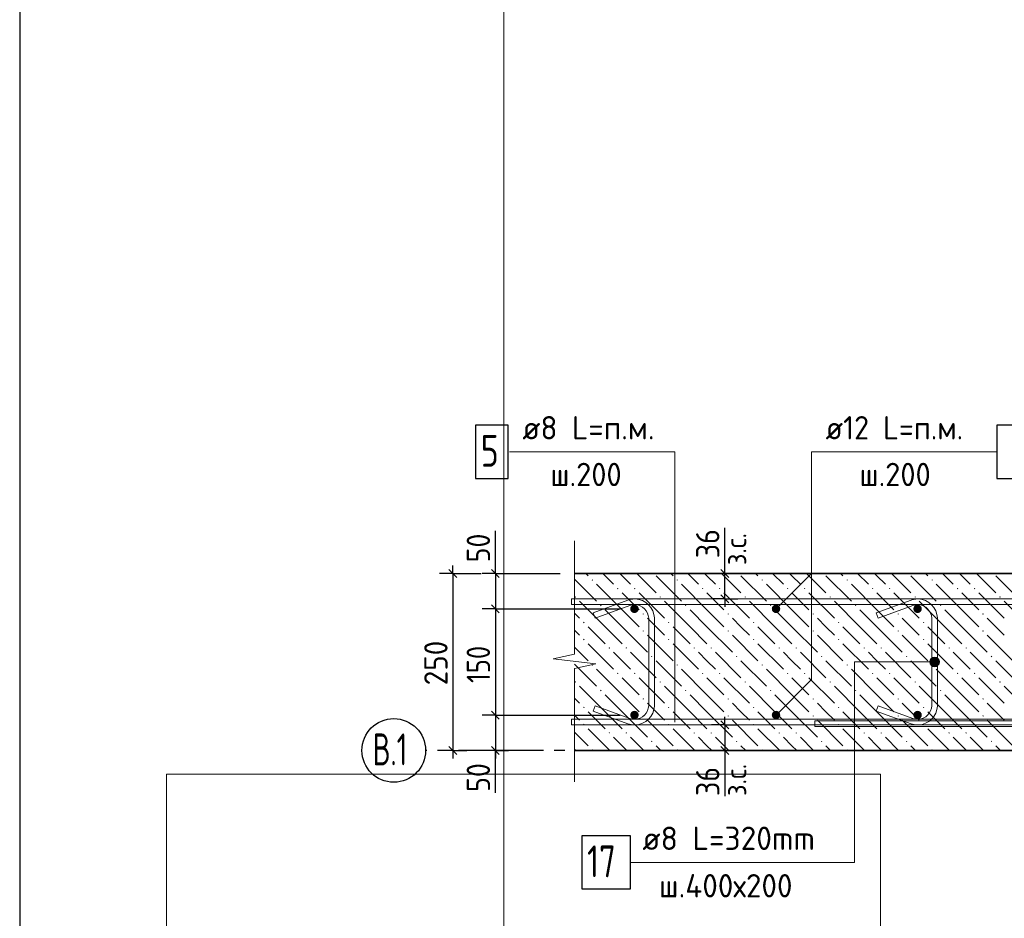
# Model space of a CAD drawing. Header units: millimetres. Extents: x 0 to 59400, y 0 to 42000.
# Tile 8 of 37: x 18763 to 28038, y 8461 to 16921. Entities that reach past the tile are written whole.
import ezdxf

# ---------------------------------------------------------------- set-up
doc = ezdxf.new("R2010")
doc.units = ezdxf.units.MM
doc.linetypes.add('______5', pattern=[1100, 800, -100, 100, -100])
for name, color, linetype, lineweight in [('Standard', 7, 'Continuous', 25), ('ЖБ Стена верхний уровень', 7, 'Continuous', 35), ('Позиционная метка линия выноска', 7, 'Continuous', 13), ('Примечания', 7, 'Continuous', 13), ('Стена обрамление Г-обр.', 7, 'Continuous', 35), ('Стена фоновая арматура У1', 7, 'Continuous', 18), ('Стена фоновая арматура Х1', 7, 'Continuous', 35), ('Стена фоновая затяжка С-обр.', 52, 'Continuous', 25)]:
    doc.layers.add(name, color=color, linetype=linetype, lineweight=lineweight)
doc.layers.add('Оси', color=7, linetype='______5')
doc.layers.add('Размерная выноска', color=7, linetype='Continuous')
doc.styles.add('ISOCPEUR', font='txt')

msp = doc.modelspace()

# ---------------------------------------------------------------- hatches: boundary and pattern name
at = {"layer": 'ЖБ Стена верхний уровень', "linetype": 'Continuous', "lineweight": 18, "transparency": 33554687}
for points in [[(24150.7, 11645.6), (24157.2, 11652.1), (24163.7, 11645.6), (24157.2, 11639.1)], [(24950.7, 11645.6), (24957.2, 11652.1), (24963.7, 11645.6), (24957.2, 11639.1)], [(25750.7, 11645.6), (25757.2, 11652.1), (25763.7, 11645.6), (25757.2, 11639.1)], [(26550.7, 11645.6), (26557.2, 11652.1), (26563.7, 11645.6), (26557.2, 11639.1)], [(27350.7, 11645.6), (27357.2, 11652.1), (27363.7, 11645.6), (27357.2, 11639.1)], [(24390.7, 11565.6), (24397.2, 11572.1), (24403.7, 11565.6), (24397.2, 11559.1)], [(24550.7, 11565.6), (24557.2, 11572.1), (24563.7, 11565.6), (24557.2, 11559.1)], [(25190.7, 11565.6), (25197.2, 11572.1), (25203.7, 11565.6), (25197.2, 11559.1)], [(25350.7, 11565.6), (25357.2, 11572.1), (25363.7, 11565.6), (25357.2, 11559.1)], [(25990.7, 11565.6), (25997.2, 11572.1), (26003.7, 11565.6), (25997.2, 11559.1)], [(26150.7, 11565.6), (26157.2, 11572.1), (26163.7, 11565.6), (26157.2, 11559.1)], [(26790.7, 11565.6), (26797.2, 11572.1), (26803.7, 11565.6), (26797.2, 11559.1)], [(26950.7, 11565.6), (26957.2, 11572.1), (26963.7, 11565.6), (26957.2, 11559.1)], [(27590.7, 11565.6), (27597.2, 11572.1), (27603.7, 11565.6), (27597.2, 11559.1)], [(27750.7, 11565.6), (27757.2, 11572.1), (27763.7, 11565.6), (27757.2, 11559.1)], [(23990.7, 11485.6), (23997.2, 11492.1), (24003.7, 11485.6), (23997.2, 11479.1)], [(24230.7, 11405.6), (24237.2, 11412.1), (24243.7, 11405.6), (24237.2, 11399.1)], [(24790.7, 11485.6), (24797.2, 11492.1), (24803.7, 11485.6), (24797.2, 11479.1)], [(25030.7, 11405.6), (25037.2, 11412.1), (25043.7, 11405.6), (25037.2, 11399.1)], [(25590.7, 11485.6), (25597.2, 11492.1), (25603.7, 11485.6), (25597.2, 11479.1)], [(25830.7, 11405.6), (25837.2, 11412.1), (25843.7, 11405.6), (25837.2, 11399.1)], [(26390.7, 11485.6), (26397.2, 11492.1), (26403.7, 11485.6), (26397.2, 11479.1)], [(26630.7, 11405.6), (26637.2, 11412.1), (26643.7, 11405.6), (26637.2, 11399.1)], [(27190.7, 11485.6), (27197.2, 11492.1), (27203.7, 11485.6), (27197.2, 11479.1)], [(27430.7, 11405.6), (27437.2, 11412.1), (27443.7, 11405.6), (27437.2, 11399.1)], [(27990.7, 11485.6), (27997.2, 11492.1), (28003.7, 11485.6), (27997.2, 11479.1)], [(24630.7, 11325.6), (24637.2, 11332.1), (24643.7, 11325.6), (24637.2, 11319.1)], [(25430.7, 11325.6), (25437.2, 11332.1), (25443.7, 11325.6), (25437.2, 11319.1)], [(26230.7, 11325.6), (26237.2, 11332.1), (26243.7, 11325.6), (26237.2, 11319.1)], [(27030.7, 11325.6), (27037.2, 11332.1), (27043.7, 11325.6), (27037.2, 11319.1)], [(27830.7, 11325.6), (27837.2, 11332.1), (27843.7, 11325.6), (27837.2, 11319.1)], [(24070.7, 11245.6), (24077.2, 11252.1), (24083.7, 11245.6), (24077.2, 11239.1)], [(24870.7, 11245.6), (24877.2, 11252.1), (24883.7, 11245.6), (24877.2, 11239.1)], [(25670.7, 11245.6), (25677.2, 11252.1), (25683.7, 11245.6), (25677.2, 11239.1)], [(26470.7, 11245.6), (26477.2, 11252.1), (26483.7, 11245.6), (26477.2, 11239.1)], [(27270.7, 11245.6), (27277.2, 11252.1), (27283.7, 11245.6), (27277.2, 11239.1)], [(24630.7, 11165.6), (24637.2, 11172.1), (24643.7, 11165.6), (24637.2, 11159.1)], [(25430.7, 11165.6), (25437.2, 11172.1), (25443.7, 11165.6), (25437.2, 11159.1)], [(26230.7, 11165.6), (26237.2, 11172.1), (26243.7, 11165.6), (26237.2, 11159.1)], [(27030.7, 11165.6), (27037.2, 11172.1), (27043.7, 11165.6), (27037.2, 11159.1)], [(27830.7, 11165.6), (27837.2, 11172.1), (27843.7, 11165.6), (27837.2, 11159.1)], [(24070.7, 11085.6), (24077.2, 11092.1), (24083.7, 11085.6), (24077.2, 11079.1)], [(24870.7, 11085.6), (24877.2, 11092.1), (24883.7, 11085.6), (24877.2, 11079.1)], [(25670.7, 11085.6), (25677.2, 11092.1), (25683.7, 11085.6), (25677.2, 11079.1)], [(26470.7, 11085.6), (26477.2, 11092.1), (26483.7, 11085.6), (26477.2, 11079.1)], [(27270.7, 11085.6), (27277.2, 11092.1), (27283.7, 11085.6), (27277.2, 11079.1)], [(24310.7, 11005.6), (24317.2, 11012.1), (24323.7, 11005.6), (24317.2, 10999.1)], [(24470.7, 11005.6), (24477.2, 11012.1), (24483.7, 11005.6), (24477.2, 10999.1)], [(25110.7, 11005.6), (25117.2, 11012.1), (25123.7, 11005.6), (25117.2, 10999.1)], [(25270.7, 11005.6), (25277.2, 11012.1), (25283.7, 11005.6), (25277.2, 10999.1)], [(25910.7, 11005.6), (25917.2, 11012.1), (25923.7, 11005.6), (25917.2, 10999.1)], [(26070.7, 11005.6), (26077.2, 11012.1), (26083.7, 11005.6), (26077.2, 10999.1)], [(26710.7, 11005.6), (26717.2, 11012.1), (26723.7, 11005.6), (26717.2, 10999.1)], [(26870.7, 11005.6), (26877.2, 11012.1), (26883.7, 11005.6), (26877.2, 10999.1)], [(27510.7, 11005.6), (27517.2, 11012.1), (27523.7, 11005.6), (27517.2, 10999.1)], [(27670.7, 11005.6), (27677.2, 11012.1), (27683.7, 11005.6), (27677.2, 10999.1)], [(24150.7, 10845.6), (24157.2, 10852.1), (24163.7, 10845.6), (24157.2, 10839.1)], [(24710.7, 10925.6), (24717.2, 10932.1), (24723.7, 10925.6), (24717.2, 10919.1)], [(24950.7, 10845.6), (24957.2, 10852.1), (24963.7, 10845.6), (24957.2, 10839.1)], [(25510.7, 10925.6), (25517.2, 10932.1), (25523.7, 10925.6), (25517.2, 10919.1)], [(25750.7, 10845.6), (25757.2, 10852.1), (25763.7, 10845.6), (25757.2, 10839.1)], [(26310.7, 10925.6), (26317.2, 10932.1), (26323.7, 10925.6), (26317.2, 10919.1)], [(26550.7, 10845.6), (26557.2, 10852.1), (26563.7, 10845.6), (26557.2, 10839.1)], [(27110.7, 10925.6), (27117.2, 10932.1), (27123.7, 10925.6), (27117.2, 10919.1)], [(27350.7, 10845.6), (27357.2, 10852.1), (27363.7, 10845.6), (27357.2, 10839.1)], [(27910.7, 10925.6), (27917.2, 10932.1), (27923.7, 10925.6), (27917.2, 10919.1)], [(24390.7, 10765.6), (24397.2, 10772.1), (24403.7, 10765.6), (24397.2, 10759.1)], [(24550.7, 10765.6), (24557.2, 10772.1), (24563.7, 10765.6), (24557.2, 10759.1)], [(25190.7, 10765.6), (25197.2, 10772.1), (25203.7, 10765.6), (25197.2, 10759.1)], [(25350.7, 10765.6), (25357.2, 10772.1), (25363.7, 10765.6), (25357.2, 10759.1)], [(25990.7, 10765.6), (25997.2, 10772.1), (26003.7, 10765.6), (25997.2, 10759.1)], [(26150.7, 10765.6), (26157.2, 10772.1), (26163.7, 10765.6), (26157.2, 10759.1)], [(26790.7, 10765.6), (26797.2, 10772.1), (26803.7, 10765.6), (26797.2, 10759.1)], [(26950.7, 10765.6), (26957.2, 10772.1), (26963.7, 10765.6), (26957.2, 10759.1)], [(27590.7, 10765.6), (27597.2, 10772.1), (27603.7, 10765.6), (27597.2, 10759.1)], [(27750.7, 10765.6), (27757.2, 10772.1), (27763.7, 10765.6), (27757.2, 10759.1)], [(23990.7, 10685.6), (23997.2, 10692.1), (24003.7, 10685.6), (23997.2, 10679.1)], [(24790.7, 10685.6), (24797.2, 10692.1), (24803.7, 10685.6), (24797.2, 10679.1)], [(25590.7, 10685.6), (25597.2, 10692.1), (25603.7, 10685.6), (25597.2, 10679.1)], [(26390.7, 10685.6), (26397.2, 10692.1), (26403.7, 10685.6), (26397.2, 10679.1)], [(27190.7, 10685.6), (27197.2, 10692.1), (27203.7, 10685.6), (27197.2, 10679.1)], [(27990.7, 10685.6), (27997.2, 10692.1), (28003.7, 10685.6), (27997.2, 10679.1)], [(24230.7, 10605.6), (24237.2, 10612.1), (24243.7, 10605.6), (24237.2, 10599.1)], [(25030.7, 10605.6), (25037.2, 10612.1), (25043.7, 10605.6), (25037.2, 10599.1)], [(25830.7, 10605.6), (25837.2, 10612.1), (25843.7, 10605.6), (25837.2, 10599.1)], [(26630.7, 10605.6), (26637.2, 10612.1), (26643.7, 10605.6), (26637.2, 10599.1)], [(27430.7, 10605.6), (27437.2, 10612.1), (27443.7, 10605.6), (27437.2, 10599.1)], [(24630.7, 10525.6), (24637.2, 10532.1), (24643.7, 10525.6), (24637.2, 10519.1)], [(25430.7, 10525.6), (25437.2, 10532.1), (25443.7, 10525.6), (25437.2, 10519.1)], [(26230.7, 10525.6), (26237.2, 10532.1), (26243.7, 10525.6), (26237.2, 10519.1)], [(27030.7, 10525.6), (27037.2, 10532.1), (27043.7, 10525.6), (27037.2, 10519.1)], [(27830.7, 10525.6), (27837.2, 10532.1), (27843.7, 10525.6), (27837.2, 10519.1)], [(24070.7, 10445.6), (24077.2, 10452.1), (24083.7, 10445.6), (24077.2, 10439.1)], [(24870.7, 10445.6), (24877.2, 10452.1), (24883.7, 10445.6), (24877.2, 10439.1)], [(25670.7, 10445.6), (25677.2, 10452.1), (25683.7, 10445.6), (25677.2, 10439.1)], [(26470.7, 10445.6), (26477.2, 10452.1), (26483.7, 10445.6), (26477.2, 10439.1)], [(27270.7, 10445.6), (27277.2, 10452.1), (27283.7, 10445.6), (27277.2, 10439.1)], [(24630.7, 10365.6), (24637.2, 10372.1), (24643.7, 10365.6), (24637.2, 10359.1)], [(25430.7, 10365.6), (25437.2, 10372.1), (25443.7, 10365.6), (25437.2, 10359.1)], [(26230.7, 10365.6), (26237.2, 10372.1), (26243.7, 10365.6), (26237.2, 10359.1)], [(27030.7, 10365.6), (27037.2, 10372.1), (27043.7, 10365.6), (27037.2, 10359.1)], [(27830.7, 10365.6), (27837.2, 10372.1), (27843.7, 10365.6), (27837.2, 10359.1)], [(24070.7, 10285.6), (24077.2, 10292.1), (24083.7, 10285.6), (24077.2, 10279.1)], [(24310.7, 10205.6), (24317.2, 10212.1), (24323.7, 10205.6), (24317.2, 10199.1)], [(24470.7, 10205.6), (24477.2, 10212.1), (24483.7, 10205.6), (24477.2, 10199.1)], [(24870.7, 10285.6), (24877.2, 10292.1), (24883.7, 10285.6), (24877.2, 10279.1)], [(25110.7, 10205.6), (25117.2, 10212.1), (25123.7, 10205.6), (25117.2, 10199.1)], [(25270.7, 10205.6), (25277.2, 10212.1), (25283.7, 10205.6), (25277.2, 10199.1)], [(25670.7, 10285.6), (25677.2, 10292.1), (25683.7, 10285.6), (25677.2, 10279.1)], [(25910.7, 10205.6), (25917.2, 10212.1), (25923.7, 10205.6), (25917.2, 10199.1)], [(26070.7, 10205.6), (26077.2, 10212.1), (26083.7, 10205.6), (26077.2, 10199.1)], [(26470.7, 10285.6), (26477.2, 10292.1), (26483.7, 10285.6), (26477.2, 10279.1)], [(26710.7, 10205.6), (26717.2, 10212.1), (26723.7, 10205.6), (26717.2, 10199.1)], [(26870.7, 10205.6), (26877.2, 10212.1), (26883.7, 10205.6), (26877.2, 10199.1)], [(27270.7, 10285.6), (27277.2, 10292.1), (27283.7, 10285.6), (27277.2, 10279.1)], [(27510.7, 10205.6), (27517.2, 10212.1), (27523.7, 10205.6), (27517.2, 10199.1)], [(27670.7, 10205.6), (27677.2, 10212.1), (27683.7, 10205.6), (27677.2, 10199.1)], [(24710.7, 10125.6), (24717.2, 10132.1), (24723.7, 10125.6), (24717.2, 10119.1)], [(25510.7, 10125.6), (25517.2, 10132.1), (25523.7, 10125.6), (25517.2, 10119.1)], [(26310.7, 10125.6), (26317.2, 10132.1), (26323.7, 10125.6), (26317.2, 10119.1)], [(27110.7, 10125.6), (27117.2, 10132.1), (27123.7, 10125.6), (27117.2, 10119.1)], [(27910.7, 10125.6), (27917.2, 10132.1), (27923.7, 10125.6), (27917.2, 10119.1)], [(24150.7, 10045.6), (24157.2, 10052.1), (24163.7, 10045.6), (24159.1, 10041), (24155.4, 10041)], [(24950.7, 10045.6), (24957.2, 10052.1), (24963.7, 10045.6), (24959.1, 10041), (24955.4, 10041)], [(25750.7, 10045.6), (25757.2, 10052.1), (25763.7, 10045.6), (25759.1, 10041), (25755.4, 10041)], [(26550.7, 10045.6), (26557.2, 10052.1), (26563.7, 10045.6), (26559.1, 10041), (26555.4, 10041)], [(27350.7, 10045.6), (27357.2, 10052.1), (27363.7, 10045.6), (27359.1, 10041), (27355.4, 10041)]]:
    msp.add_hatch(color=7, dxfattribs=at).paths.add_polyline_path(points, flags=16)
at = {"layer": 'Позиционная метка линия выноска', "linetype": 'Continuous', "lineweight": 13, "transparency": 33554687}
for points in [[(27342.6, 10851.8), (27342.6, 10896.8), (27336.3, 10874.3)], [(27342.6, 10896.8), (27358.8, 10835.6), (27358.8, 10913)], [(27342.6, 10896.8), (27342.6, 10851.8), (27358.8, 10835.6)], [(27358.8, 10913), (27381.3, 10829.3), (27381.3, 10919.3)], [(27358.8, 10913), (27358.8, 10835.6), (27381.3, 10829.3)], [(27381.3, 10919.3), (27381.3, 10829.3), (27403.8, 10835.6)], [(27381.3, 10919.3), (27403.8, 10835.6), (27403.8, 10913)], [(27403.8, 10913), (27403.8, 10835.6), (27420, 10851.8)], [(27403.8, 10913), (27420, 10851.8), (27420, 10896.8)], [(27420, 10896.8), (27420, 10851.8), (27426.3, 10874.3)]]:
    msp.add_hatch(color=7, dxfattribs=at).paths.add_polyline_path(points)
at = {"layer": 'Стена фоновая арматура Х1', "linetype": 'Continuous', "lineweight": 18, "transparency": 33554687}
for points in [[(24594.1, 11374.3), (24591, 11389.6), (24582.4, 11402.6), (24569.4, 11411.3), (24554.1, 11414.3), (24538.8, 11411.3), (24525.8, 11402.6), (24517.1, 11389.6), (24514.1, 11374.3), (24517.1, 11359), (24525.8, 11346.1), (24538.8, 11337.4), (24554.1, 11334.3), (24569.4, 11337.4), (24582.4, 11346.1), (24591, 11359)], [(25927.4, 11374.3), (25924.4, 11389.6), (25915.7, 11402.6), (25902.7, 11411.3), (25887.4, 11414.3), (25872.1, 11411.3), (25859.1, 11402.6), (25850.5, 11389.6), (25847.4, 11374.3), (25850.5, 11359), (25859.1, 11346.1), (25872.1, 11337.4), (25887.4, 11334.3), (25902.7, 11337.4), (25915.7, 11346.1), (25924.4, 11359)], [(27260.7, 11374.3), (27257.7, 11389.6), (27249, 11402.6), (27236, 11411.3), (27220.7, 11414.3), (27205.4, 11411.3), (27192.4, 11402.6), (27183.8, 11389.6), (27180.7, 11374.3), (27183.8, 11359), (27192.4, 11346.1), (27205.4, 11337.4), (27220.7, 11334.3), (27236, 11337.4), (27249, 11346.1), (27257.7, 11359)], [(24594.1, 10374.3), (24591, 10389.6), (24582.4, 10402.6), (24569.4, 10411.3), (24554.1, 10414.3), (24538.8, 10411.3), (24525.8, 10402.6), (24517.1, 10389.6), (24514.1, 10374.3), (24517.1, 10359), (24525.8, 10346.1), (24538.8, 10337.4), (24554.1, 10334.3), (24569.4, 10337.4), (24582.4, 10346.1), (24591, 10359)], [(25927.4, 10374.3), (25924.4, 10389.6), (25915.7, 10402.6), (25902.7, 10411.3), (25887.4, 10414.3), (25872.1, 10411.3), (25859.1, 10402.6), (25850.5, 10389.6), (25847.4, 10374.3), (25850.5, 10359), (25859.1, 10346.1), (25872.1, 10337.4), (25887.4, 10334.3), (25902.7, 10337.4), (25915.7, 10346.1), (25924.4, 10359)], [(27260.7, 10374.3), (27257.7, 10389.6), (27249, 10402.6), (27236, 10411.3), (27220.7, 10414.3), (27205.4, 10411.3), (27192.4, 10402.6), (27183.8, 10389.6), (27180.7, 10374.3), (27183.8, 10359), (27192.4, 10346.1), (27205.4, 10337.4), (27220.7, 10334.3), (27236, 10337.4), (27249, 10346.1), (27257.7, 10359)]]:
    msp.add_hatch(color=7, dxfattribs=at).paths.add_polyline_path(points)

# ---------------------------------------------------------------- linework, layer by layer
at = {"layer": 'Standard', "color": 7, "linetype": 'Continuous', "lineweight": -3, "transparency": 33554687}
for p, q in [((22843.6, 11707.7), (22843.6, 11782.7)), ((23243.6, 11707.7), (23243.6, 11782.7)), ((25404.2, 11707.7), (25404.2, 11782.7)), ((22843.6, 11707.7), (22718.6, 11707.7)), ((22843.6, 11707.7), (22968.6, 11707.7)), ((22843.6, 11707.7), (23110.2, 11707.7)), ((22843.6, 11707.7), (22843.6, 10041)), ((23243.6, 11707.7), (23118.6, 11707.7)), ((23243.6, 11707.7), (23368.6, 11707.7)), ((23243.6, 11707.7), (23855.4, 11707.7)), ((23243.6, 11707.7), (23243.6, 11374.3)), ((25404.2, 11707.7), (25279.3, 11707.7)), ((25404.2, 11707.7), (25529.2, 11707.7)), ((25404.2, 11467.7), (25404.2, 11707.7)), ((25404.2, 11467.7), (25279.3, 11467.7)), ((25404.2, 11467.7), (25529.2, 11467.7)), ((25404.2, 11467.7), (25404.2, 11392.7)), ((23243.6, 11374.3), (23118.6, 11374.3)), ((23243.6, 11374.3), (23368.6, 11374.3)), ((23243.6, 11374.3), (24420.7, 11374.3)), ((23243.6, 11374.3), (23243.6, 10374.3)), ((23243.6, 10374.3), (23118.6, 10374.3)), ((23243.6, 10374.3), (23368.6, 10374.3)), ((23243.6, 10374.3), (24420.7, 10374.3)), ((23243.6, 10374.3), (23243.6, 10041)), ((25404.2, 10281), (25404.2, 10356)), ((25404.2, 10281), (25279.3, 10281)), ((25404.2, 10281), (25529.2, 10281)), ((25404.2, 10281), (25404.2, 10041)), ((22843.6, 10041), (22718.6, 10041)), ((22843.6, 10041), (22968.6, 10041)), ((22843.6, 10041), (22973.5, 10041)), ((22843.6, 10041), (22843.6, 9966)), ((23243.6, 10041), (23118.6, 10041)), ((23243.6, 10041), (23368.6, 10041)), ((23243.6, 10041), (23243.6, 10041)), ((23243.6, 10041), (23243.6, 9966)), ((25404.2, 10041), (25279.3, 10041)), ((25404.2, 10041), (25529.2, 10041)), ((25404.2, 10041), (25404.2, 9966))]:
    msp.add_line(p, q, dxfattribs=at)
at = {"layer": 'Standard', "color": 7, "linetype": 'Continuous', "lineweight": 25, "transparency": 33554687}
for p, q in [((22806.1, 11745.2), (22881.1, 11670.2)), ((23206.1, 11745.2), (23281.1, 11670.2)), ((25441.8, 11670.2), (25366.7, 11745.2)), ((25441.8, 11430.2), (25366.7, 11505.2)), ((23206.1, 11411.8), (23281.1, 11336.8)), ((23206.1, 10411.8), (23281.1, 10336.8)), ((25366.7, 10318.5), (25441.8, 10243.5)), ((22806.1, 10078.5), (22881.1, 10003.5)), ((23206.1, 10078.5), (23281.1, 10003.5)), ((25366.7, 10078.5), (25441.8, 10003.5))]:
    msp.add_line(p, q, dxfattribs=at)
at = {"layer": 'Standard', "color": 7, "linetype": 'Continuous', "lineweight": -3, "transparency": 33554687}
msp.add_lwpolyline([(18763.1, 500), (40400, 500), (40400, 21709.6), (18763.1, 21709.6), (18763.1, 500)], dxfattribs=at)
at = {"layer": 'Standard', "color": 254, "linetype": 'Continuous', "lineweight": 13, "true_color": 0xc4c4ff, "transparency": 33554687}
for points in [[(23322, 5096.2), (36322.9, 5096.2), (36322.9, 17238.1), (23322, 17238.1), (23322, 5096.2)], [(26873, 500), (26873, 9816.4), (20144.8, 9816.4), (20144.8, 500)]]:
    msp.add_lwpolyline(points, dxfattribs=at)
at = {"layer": 'ЖБ Стена верхний уровень', "color": 7, "linetype": 'Continuous', "lineweight": 35, "transparency": 33554687}
for p, q in [((30428.3, 11707.7), (23988.7, 11707.7)), ((23988.7, 10041), (31018.5, 10041))]:
    msp.add_line(p, q, dxfattribs=at)
at = {"layer": 'ЖБ Стена верхний уровень', "color": 9, "linetype": 'Continuous', "lineweight": 18, "true_color": 0xc7c7c7, "transparency": 33554687}
for p, q in [((24095.2, 11707.7), (24117.2, 11685.6)), ((24255.2, 11707.7), (24357.2, 11605.6)), ((24437.2, 11685.6), (24415.2, 11707.7)), ((24575.2, 11707.7), (24757.2, 11525.6)), ((24895.2, 11707.7), (24917.2, 11685.6)), ((25055.2, 11707.7), (25157.2, 11605.6)), ((25237.2, 11685.6), (25215.2, 11707.7)), ((25375.2, 11707.7), (25557.2, 11525.6)), ((25695.2, 11707.7), (25717.2, 11685.6)), ((25855.2, 11707.7), (25957.2, 11605.6)), ((26037.2, 11685.6), (26015.2, 11707.7)), ((26175.2, 11707.7), (26357.2, 11525.6)), ((26495.2, 11707.7), (26517.2, 11685.6)), ((26655.2, 11707.7), (26757.2, 11605.6)), ((26837.2, 11685.6), (26815.2, 11707.7)), ((26975.2, 11707.7), (27157.2, 11525.6)), ((27295.2, 11707.7), (27317.2, 11685.6)), ((27455.2, 11707.7), (27557.2, 11605.6)), ((27637.2, 11685.6), (27615.2, 11707.7)), ((27775.2, 11707.7), (27957.2, 11525.6)), ((23988.7, 11654.2), (24197.2, 11445.6)), ((24437.2, 11365.6), (24197.2, 11605.6)), ((24517.2, 11605.6), (24437.2, 11685.6)), ((24757.2, 11685.6), (24997.2, 11445.6)), ((25237.2, 11365.6), (24997.2, 11605.6)), ((25317.2, 11605.6), (25237.2, 11685.6)), ((25557.2, 11685.6), (25797.2, 11445.6)), ((26037.2, 11365.6), (25797.2, 11605.6)), ((26117.2, 11605.6), (26037.2, 11685.6)), ((26357.2, 11685.6), (26597.2, 11445.6)), ((26837.2, 11365.6), (26597.2, 11605.6)), ((26917.2, 11605.6), (26837.2, 11685.6)), ((27157.2, 11685.6), (27397.2, 11445.6)), ((27637.2, 11365.6), (27397.2, 11605.6)), ((27717.2, 11605.6), (27637.2, 11685.6)), ((27957.2, 11685.6), (28197.2, 11445.6)), ((24437.2, 11525.6), (24597.2, 11365.6)), ((24597.2, 11525.6), (24837.2, 11285.6)), ((25237.2, 11525.6), (25397.2, 11365.6)), ((25397.2, 11525.6), (25637.2, 11285.6)), ((26037.2, 11525.6), (26197.2, 11365.6)), ((26197.2, 11525.6), (26437.2, 11285.6)), ((26837.2, 11525.6), (26997.2, 11365.6)), ((26997.2, 11525.6), (27237.2, 11285.6)), ((27637.2, 11525.6), (27797.2, 11365.6)), ((27797.2, 11525.6), (28037.2, 11285.6)), ((24277.2, 11205.6), (24037.2, 11445.6)), ((25077.2, 11205.6), (24837.2, 11445.6)), ((25877.2, 11205.6), (25637.2, 11445.6)), ((26677.2, 11205.6), (26437.2, 11445.6)), ((27477.2, 11205.6), (27237.2, 11445.6)), ((28277.2, 11205.6), (28037.2, 11445.6)), ((23988.7, 11334.2), (24037.2, 11285.6)), ((24277.2, 11365.6), (24437.2, 11205.6)), ((24437.2, 11365.6), (24597.2, 11205.6)), ((25077.2, 11365.6), (25237.2, 11205.6)), ((25237.2, 11365.6), (25397.2, 11205.6)), ((25877.2, 11365.6), (26037.2, 11205.6)), ((26037.2, 11365.6), (26197.2, 11205.6)), ((26677.2, 11365.6), (26837.2, 11205.6)), ((26837.2, 11365.6), (26997.2, 11205.6)), ((27477.2, 11365.6), (27637.2, 11205.6)), ((27637.2, 11365.6), (27797.2, 11205.6)), ((24757.2, 11205.6), (24677.2, 11285.6)), ((25557.2, 11205.6), (25477.2, 11285.6)), ((26357.2, 11205.6), (26277.2, 11285.6)), ((27157.2, 11205.6), (27077.2, 11285.6)), ((27957.2, 11205.6), (27877.2, 11285.6)), ((24037.2, 11125.6), (23988.7, 11174.2)), ((24117.2, 11205.6), (24277.2, 11045.6)), ((24277.2, 11205.6), (24437.2, 11045.6)), ((24437.2, 11205.6), (24677.2, 10965.6)), ((24837.2, 11125.6), (24757.2, 11205.6)), ((24917.2, 11205.6), (25077.2, 11045.6)), ((25077.2, 11205.6), (25237.2, 11045.6)), ((25237.2, 11205.6), (25477.2, 10965.6)), ((25637.2, 11125.6), (25557.2, 11205.6)), ((25717.2, 11205.6), (25877.2, 11045.6)), ((25877.2, 11205.6), (26037.2, 11045.6)), ((26037.2, 11205.6), (26277.2, 10965.6)), ((26437.2, 11125.6), (26357.2, 11205.6)), ((26517.2, 11205.6), (26677.2, 11045.6)), ((26677.2, 11205.6), (26837.2, 11045.6)), ((26837.2, 11205.6), (27077.2, 10965.6)), ((27237.2, 11125.6), (27157.2, 11205.6)), ((27317.2, 11205.6), (27477.2, 11045.6)), ((27477.2, 11205.6), (27637.2, 11045.6)), ((27637.2, 11205.6), (27877.2, 10965.6)), ((28037.2, 11125.6), (27957.2, 11205.6)), ((24117.2, 11045.6), (24357.2, 10805.6)), ((24677.2, 11125.6), (24917.2, 10885.6)), ((24917.2, 11045.6), (25157.2, 10805.6)), ((25477.2, 11125.6), (25717.2, 10885.6)), ((25717.2, 11045.6), (25957.2, 10805.6)), ((26277.2, 11125.6), (26517.2, 10885.6)), ((26517.2, 11045.6), (26757.2, 10805.6)), ((27077.2, 11125.6), (27317.2, 10885.6)), ((27317.2, 11045.6), (27557.2, 10805.6)), ((27877.2, 11125.6), (28117.2, 10885.6)), ((23988.7, 11014.2), (24117.2, 10885.6)), ((24437.2, 10885.6), (24357.2, 10965.6)), ((24517.2, 10965.6), (24757.2, 10725.6)), ((25237.2, 10885.6), (25157.2, 10965.6)), ((25317.2, 10965.6), (25557.2, 10725.6)), ((26037.2, 10885.6), (25957.2, 10965.6)), ((26117.2, 10965.6), (26357.2, 10725.6)), ((26837.2, 10885.6), (26757.2, 10965.6)), ((26917.2, 10965.6), (27157.2, 10725.6)), ((27637.2, 10885.6), (27557.2, 10965.6)), ((27717.2, 10965.6), (27957.2, 10725.6)), ((23988.7, 10854.2), (24197.2, 10645.6)), ((24517.2, 10805.6), (24437.2, 10885.6)), ((24757.2, 10885.6), (24997.2, 10645.6)), ((25317.2, 10805.6), (25237.2, 10885.6)), ((25557.2, 10885.6), (25797.2, 10645.6)), ((26117.2, 10805.6), (26037.2, 10885.6)), ((26357.2, 10885.6), (26597.2, 10645.6)), ((26917.2, 10805.6), (26837.2, 10885.6)), ((27157.2, 10885.6), (27397.2, 10645.6)), ((27717.2, 10805.6), (27637.2, 10885.6)), ((27957.2, 10885.6), (28197.2, 10645.6)), ((24437.2, 10565.6), (24197.2, 10805.6)), ((25237.2, 10565.6), (24997.2, 10805.6)), ((26037.2, 10565.6), (25797.2, 10805.6)), ((26837.2, 10565.6), (26597.2, 10805.6)), ((27637.2, 10565.6), (27397.2, 10805.6)), ((24437.2, 10725.6), (24597.2, 10565.6)), ((24597.2, 10725.6), (24837.2, 10485.6)), ((25237.2, 10725.6), (25397.2, 10565.6)), ((25397.2, 10725.6), (25637.2, 10485.6)), ((26037.2, 10725.6), (26197.2, 10565.6)), ((26197.2, 10725.6), (26437.2, 10485.6)), ((26837.2, 10725.6), (26997.2, 10565.6)), ((26997.2, 10725.6), (27237.2, 10485.6)), ((27637.2, 10725.6), (27797.2, 10565.6)), ((27797.2, 10725.6), (28037.2, 10485.6)), ((24277.2, 10405.6), (24037.2, 10645.6)), ((25077.2, 10405.6), (24837.2, 10645.6)), ((25877.2, 10405.6), (25637.2, 10645.6)), ((26677.2, 10405.6), (26437.2, 10645.6)), ((27477.2, 10405.6), (27237.2, 10645.6)), ((28277.2, 10405.6), (28037.2, 10645.6)), ((23988.7, 10534.2), (24037.2, 10485.6)), ((24277.2, 10565.6), (24437.2, 10405.6)), ((24437.2, 10565.6), (24597.2, 10405.6)), ((24757.2, 10405.6), (24677.2, 10485.6)), ((25077.2, 10565.6), (25237.2, 10405.6)), ((25237.2, 10565.6), (25397.2, 10405.6)), ((25557.2, 10405.6), (25477.2, 10485.6)), ((25877.2, 10565.6), (26037.2, 10405.6)), ((26037.2, 10565.6), (26197.2, 10405.6)), ((26357.2, 10405.6), (26277.2, 10485.6)), ((26677.2, 10565.6), (26837.2, 10405.6)), ((26837.2, 10565.6), (26997.2, 10405.6)), ((27157.2, 10405.6), (27077.2, 10485.6)), ((27477.2, 10565.6), (27637.2, 10405.6)), ((27637.2, 10565.6), (27797.2, 10405.6)), ((27957.2, 10405.6), (27877.2, 10485.6)), ((24117.2, 10405.6), (24277.2, 10245.6)), ((24277.2, 10405.6), (24437.2, 10245.6)), ((24437.2, 10405.6), (24677.2, 10165.6)), ((24837.2, 10325.6), (24757.2, 10405.6)), ((24917.2, 10405.6), (25077.2, 10245.6)), ((25077.2, 10405.6), (25237.2, 10245.6)), ((25237.2, 10405.6), (25477.2, 10165.6)), ((25637.2, 10325.6), (25557.2, 10405.6)), ((25717.2, 10405.6), (25877.2, 10245.6)), ((25877.2, 10405.6), (26037.2, 10245.6)), ((26037.2, 10405.6), (26277.2, 10165.6)), ((26437.2, 10325.6), (26357.2, 10405.6)), ((26517.2, 10405.6), (26677.2, 10245.6)), ((26677.2, 10405.6), (26837.2, 10245.6)), ((26837.2, 10405.6), (27077.2, 10165.6)), ((27237.2, 10325.6), (27157.2, 10405.6)), ((27317.2, 10405.6), (27477.2, 10245.6)), ((27477.2, 10405.6), (27637.2, 10245.6)), ((27637.2, 10405.6), (27877.2, 10165.6)), ((28037.2, 10325.6), (27957.2, 10405.6)), ((24037.2, 10325.6), (23988.7, 10374.2)), ((24677.2, 10325.6), (24917.2, 10085.6)), ((25477.2, 10325.6), (25717.2, 10085.6)), ((26277.2, 10325.6), (26517.2, 10085.6)), ((27077.2, 10325.6), (27317.2, 10085.6)), ((27877.2, 10325.6), (28117.2, 10085.6)), ((23988.7, 10214.2), (24117.2, 10085.6)), ((24117.2, 10245.6), (24321.9, 10041)), ((24917.2, 10245.6), (25121.9, 10041)), ((25717.2, 10245.6), (25921.9, 10041)), ((26517.2, 10245.6), (26721.9, 10041)), ((27317.2, 10245.6), (27521.9, 10041)), ((24437.2, 10085.6), (24357.2, 10165.6)), ((24517.2, 10165.6), (24641.9, 10041)), ((25237.2, 10085.6), (25157.2, 10165.6)), ((25317.2, 10165.6), (25441.9, 10041)), ((26037.2, 10085.6), (25957.2, 10165.6)), ((26117.2, 10165.6), (26241.9, 10041)), ((26837.2, 10085.6), (26757.2, 10165.6)), ((26917.2, 10165.6), (27041.9, 10041)), ((27637.2, 10085.6), (27557.2, 10165.6)), ((27717.2, 10165.6), (27841.9, 10041)), ((23988.7, 10054.2), (24001.9, 10041)), ((24481.9, 10041), (24437.2, 10085.6)), ((24757.2, 10085.6), (24801.9, 10041)), ((25281.9, 10041), (25237.2, 10085.6)), ((25557.2, 10085.6), (25601.9, 10041)), ((26081.9, 10041), (26037.2, 10085.6)), ((26357.2, 10085.6), (26401.9, 10041)), ((26881.9, 10041), (26837.2, 10085.6)), ((27157.2, 10085.6), (27201.9, 10041)), ((27681.9, 10041), (27637.2, 10085.6)), ((27957.2, 10085.6), (28001.9, 10041))]:
    msp.add_line(p, q, dxfattribs=at)
at = {"layer": 'Оси', "color": 8, "linetype": '______5', "lineweight": -3, "transparency": 33554687}
msp.add_line((24797.6, 10041), (22586.7, 10041), dxfattribs=at)
at = {"layer": 'Оси', "color": 7, "linetype": 'Continuous', "lineweight": -3, "transparency": 33554687}
msp.add_circle((22286.7, 10041), 300, dxfattribs=at)
at = {"layer": 'Позиционная метка линия выноска', "color": 7, "linetype": 'Continuous', "lineweight": 13, "transparency": 33554687}
for p, q in [((25887.4, 11374.3), (26220.7, 11707.7)), ((27336.3, 10874.3), (27336.3, 10874.3)), ((27381.3, 10919.3), (27381.3, 10919.3)), ((27426.3, 10874.3), (27426.3, 10874.3)), ((27381.3, 10829.3), (27381.3, 10829.3))]:
    msp.add_line(p, q, dxfattribs=at)
for points in [[(24935.7, 10307.7), (24935.7, 12852.1), (23377.4, 12852.1)], [(27974.5, 12852.1), (26220.7, 12852.1), (26220.7, 10707.7), (25887.4, 10374.3)], [(24524.5, 8986.6), (26626, 8986.6), (26626, 10874.3), (27381.3, 10874.3)]]:
    msp.add_lwpolyline(points, dxfattribs=at)
msp.add_circle((27381.3, 10874.3), 45, dxfattribs=at)
at = {"layer": 'Примечания', "color": 7, "linetype": 'Continuous', "lineweight": 13, "transparency": 33554687}
for p, q in [((23988.7, 12013.3), (23988.7, 10948)), ((23988.7, 10948), (23788.7, 10902.6)), ((23788.7, 10902.6), (24188.7, 10857.3)), ((24188.7, 10857.3), (23988.7, 10812)), ((23988.7, 10812), (23988.7, 9746.6)), ((23988.7, 9746.6), (23988.7, 9746.6))]:
    msp.add_line(p, q, dxfattribs=at)
at = {"layer": 'Размерная выноска', "color": 7, "linetype": 'Continuous', "lineweight": -3, "transparency": 33554687}
for p, q in [((23243.6, 11707.7), (23243.6, 12107.7)), ((25404.2, 11707.7), (25404.2, 12137.9)), ((23243.6, 9641), (23243.6, 10041)), ((25404.2, 10041), (25404.2, 9610.8))]:
    msp.add_line(p, q, dxfattribs=at)
at = {"layer": 'Стена обрамление Г-обр.', "color": 38, "linetype": 'Continuous', "lineweight": 13, "true_color": 0x5f1e0f, "transparency": 33554687}
msp.add_lwpolyline([(34584.1, 13226.2), (30979.1, 10306.9), (30967.2, 10298.4), (30954.2, 10290.6), (30940.7, 10283.9), (30926.9, 10278.4), (30912.7, 10273.9), (30897.9, 10270.7), (30883, 10268.6), (30868.4, 10267.7), (26251.6, 10267.7), (26251.6, 10321), (30866.8, 10321), (30877.7, 10321.7), (30888.4, 10323.2), (30898.9, 10325.5), (30909.1, 10328.7), (30918.9, 10332.6), (30928.6, 10337.4), (30937.9, 10343), (30946.8, 10349.3), (34550.6, 13267.6), (34584.1, 13226.2)], dxfattribs=at)
at = {"layer": 'Стена фоновая арматура У1', "color": 7, "linetype": 'Continuous', "lineweight": 25, "transparency": 33554687}
msp.add_lwpolyline([(23055.7, 12602.1), (23365.7, 12602.1), (23365.7, 13102.1), (23055.7, 13102.1), (23055.7, 12602.1)], dxfattribs=at)
at = {"layer": 'Стена фоновая арматура У1', "color": 7, "linetype": 'Continuous', "lineweight": 13, "transparency": 33554687}
for points in [[(23962, 11467.7), (31817.8, 11467.7), (31828.7, 11468.3), (31839.4, 11469.8), (31850, 11472.2), (31860.1, 11475.3), (31870, 11479.3), (31879.7, 11484.1), (31888.9, 11489.7), (31897.8, 11496), (32951.9, 12349.6), (32985.5, 12308.1), (31930.1, 11453.5), (31918.2, 11445), (31905.3, 11437.3), (31891.8, 11430.6), (31877.9, 11425), (31863.7, 11420.6), (31849, 11417.3), (31834.1, 11415.2), (31819.5, 11414.3), (23962, 11414.3), (23962, 11467.7)], [(23962, 10334.3), (30985.1, 10334.3), (30985.1, 10281), (23962, 10281), (23962, 10334.3)]]:
    msp.add_lwpolyline(points, dxfattribs=at)
at = {"layer": 'Стена фоновая арматура Х1', "color": 7, "linetype": 'Continuous', "lineweight": 25, "transparency": 33554687}
msp.add_lwpolyline([(27968.1, 12602.1), (28218.1, 12602.1), (28218.1, 13102.1), (27968.1, 13102.1), (27968.1, 12602.1)], dxfattribs=at)
at = {"layer": 'Стена фоновая затяжка С-обр.', "color": 98, "linetype": 'Continuous', "lineweight": 13, "true_color": 0x005000, "transparency": 33554687}
for points in [[(24183.3, 10460.9), (24510.1, 10342), (24515.4, 10340.2), (24520.8, 10338.7), (24526.1, 10337.4), (24531.5, 10336.4), (24536.9, 10335.5), (24542.4, 10334.9), (24547.9, 10334.5), (24553.5, 10334.3), (24559.8, 10334.3), (24583.9, 10337.7), (24608.3, 10345.7), (24630.6, 10358.3), (24648.8, 10373.5), (24664, 10391.7), (24676.6, 10414), (24684.6, 10438.4), (24688, 10462.5), (24688, 11286.1), (24684.6, 11310.2), (24676.6, 11334.6), (24664, 11357), (24648.8, 11375.2), (24630.6, 11390.4), (24608.3, 11402.9), (24583.9, 11411), (24559.8, 11414.3), (24553.5, 11414.3), (24547.9, 11414.2), (24542.4, 11413.8), (24536.9, 11413.1), (24531.5, 11412.3), (24526.1, 11411.2), (24520.8, 11410), (24515.4, 11408.4), (24510.1, 11406.7), (24183.3, 11287.7), (24165, 11337.8), (24492.6, 11457.1), (24499.8, 11459.4), (24507.2, 11461.5), (24514.7, 11463.4), (24522.2, 11464.8), (24529.8, 11466), (24537.5, 11466.9), (24545.1, 11467.4), (24552.7, 11467.7), (24563.5, 11467.7), (24596, 11463.1), (24629.9, 11452), (24661, 11434.5), (24686.7, 11413.1), (24708.1, 11387.4), (24725.6, 11356.2), (24736.8, 11322.4), (24741.3, 11289.8), (24741.3, 10458.9), (24736.8, 10426.3), (24725.6, 10392.4), (24708.1, 10361.3), (24686.7, 10335.6), (24661, 10314.2), (24629.9, 10296.7), (24596, 10285.5), (24563.5, 10281), (24552.7, 10281), (24545.1, 10281.2), (24537.5, 10281.8), (24529.8, 10282.7), (24522.2, 10283.8), (24514.7, 10285.3), (24507.2, 10287.1), (24499.8, 10289.2), (24492.6, 10291.6), (24165, 10410.8), (24183.3, 10460.9)], [(26849.9, 10460.9), (27176.8, 10342), (27182.1, 10340.2), (27187.4, 10338.7), (27192.8, 10337.4), (27198.1, 10336.4), (27203.6, 10335.5), (27209, 10334.9), (27214.5, 10334.5), (27220.2, 10334.3), (27226.4, 10334.3), (27250.5, 10337.7), (27274.9, 10345.7), (27297.3, 10358.3), (27315.5, 10373.5), (27330.7, 10391.7), (27343.2, 10414), (27351.3, 10438.4), (27354.6, 10462.5), (27354.6, 11286.1), (27351.3, 11310.2), (27343.2, 11334.6), (27330.7, 11357), (27315.5, 11375.2), (27297.3, 11390.4), (27274.9, 11402.9), (27250.5, 11411), (27226.4, 11414.3), (27220.2, 11414.3), (27214.5, 11414.2), (27209, 11413.8), (27203.6, 11413.1), (27198.1, 11412.3), (27192.8, 11411.2), (27187.4, 11410), (27182.1, 11408.4), (27176.8, 11406.7), (26849.9, 11287.7), (26831.7, 11337.8), (27159.3, 11457.1), (27166.5, 11459.4), (27173.9, 11461.5), (27181.3, 11463.4), (27188.9, 11464.8), (27196.5, 11466), (27204.1, 11466.9), (27211.8, 11467.4), (27219.3, 11467.7), (27230.1, 11467.7), (27262.7, 11463.1), (27296.5, 11452), (27327.7, 11434.5), (27353.4, 11413.1), (27374.8, 11387.4), (27392.3, 11356.2), (27403.4, 11322.4), (27408, 11289.8), (27408, 10458.9), (27403.4, 10426.3), (27392.3, 10392.4), (27374.8, 10361.3), (27353.4, 10335.6), (27327.7, 10314.2), (27296.5, 10296.7), (27262.7, 10285.5), (27230.1, 10281), (27219.3, 10281), (27211.8, 10281.2), (27204.1, 10281.8), (27196.5, 10282.7), (27188.9, 10283.8), (27181.3, 10285.3), (27173.9, 10287.1), (27166.5, 10289.2), (27159.3, 10291.6), (26831.7, 10410.8), (26849.9, 10460.9)]]:
    msp.add_lwpolyline(points, dxfattribs=at)
at = {"layer": 'Стена фоновая затяжка С-обр.', "color": 7, "linetype": 'Continuous', "lineweight": 25, "transparency": 33554687}
msp.add_lwpolyline([(24057.7, 8736.6), (24517.7, 8736.6), (24517.7, 9236.6), (24057.7, 9236.6), (24057.7, 8736.6)], dxfattribs=at)

# ---------------------------------------------------------------- texts
at = {"layer": 'Standard', "color": 7, "linetype": 'Continuous', "lineweight": 18, "transparency": 33554687, "char_height": 200, "width": 459.942, "attachment_point": 7, "rotation": 90, "style": 'ISOCPEUR'}
for insert in [(25607.4, 11786), (25607.4, 9612.7)]:
    msp.add_mtext('\\W0.90;з.с.', dxfattribs=dict(at, insert=insert))
at = {"layer": 'Standard', "color": 7, "linetype": 'Continuous', "lineweight": 25, "transparency": 33554687, "char_height": 220, "attachment_point": 7, "rotation": 90, "style": 'ISOCPEUR'}
for s, insert, width in [('\\W0.87;50', (23193.6, 11811.8), 403.924), ('\\W0.87;36', (25354.3, 11850.8), 403.932), ('\\W0.91;250', (22793.6, 10654.3), 561.988), ('\\W0.83;150', (23193.6, 10676.3), 508.564), ('\\W0.87;50', (23193.6, 9650.8), 403.924), ('\\W0.87;36', (25354.3, 9611.8), 403.932)]:
    msp.add_mtext(s, dxfattribs=dict(at, insert=insert, width=width))
at = {"layer": 'Standard', "color": 7, "linetype": 'Continuous', "lineweight": 25, "transparency": 33554687, "insert": (24784.9, 8657), "char_height": 220, "width": 1469.564, "attachment_point": 7, "style": 'ISOCPEUR'}
msp.add_mtext('\\W0.97;ш.400х200', dxfattribs=at)
at = {"layer": 'Оси', "color": 7, "linetype": 'Continuous', "lineweight": 25, "transparency": 33554687, "insert": (22086.7, 9901), "char_height": 300, "width": 499.771, "attachment_point": 7, "style": 'ISOCPEUR'}
msp.add_mtext('\\W0.67;В.1', dxfattribs=at)
at = {"layer": 'Стена фоновая арматура У1', "color": 7, "linetype": 'Continuous', "lineweight": 13, "transparency": 33554687, "attachment_point": 7, "style": 'ISOCPEUR'}
for s, insert, char_height, width in [('\\W0.97;ø8 L=п.м. ', (23497.7, 12969.4), 220, 1491.871), ('\\W0.78;5', (23105.7, 12712.1), 300, 326.407), ('\\W0.95;ш.200 ', (23761.7, 12529.4), 220, 962.136)]:
    msp.add_mtext(s, dxfattribs=dict(at, insert=insert, char_height=char_height, width=width))
at = {"layer": 'Стена фоновая арматура Х1', "color": 7, "linetype": 'Continuous', "lineweight": 13, "transparency": 33554687, "char_height": 220, "attachment_point": 7, "style": 'ISOCPEUR'}
for s, insert, width in [('\\W0.94;ø12 L=п.м. ', (26354.1, 12969.4), 1599.141), ('\\W0.95;ш.200 ', (26673.1, 12529.4), 962.122)]:
    msp.add_mtext(s, dxfattribs=dict(at, insert=insert, width=width))
at = {"layer": 'Стена фоновая затяжка С-обр.', "color": 7, "linetype": 'Continuous', "lineweight": 13, "transparency": 33554687, "attachment_point": 7, "style": 'ISOCPEUR'}
for s, insert, char_height, width in [('\\W0.98;ø8 L=320mm ', (24628.3, 9103.9), 220, 1888.528), ('\\W0.75;17', (24107.7, 8846.6), 300, 472.281)]:
    msp.add_mtext(s, dxfattribs=dict(at, insert=insert, char_height=char_height, width=width))

doc.saveas('drawing.dxf')
